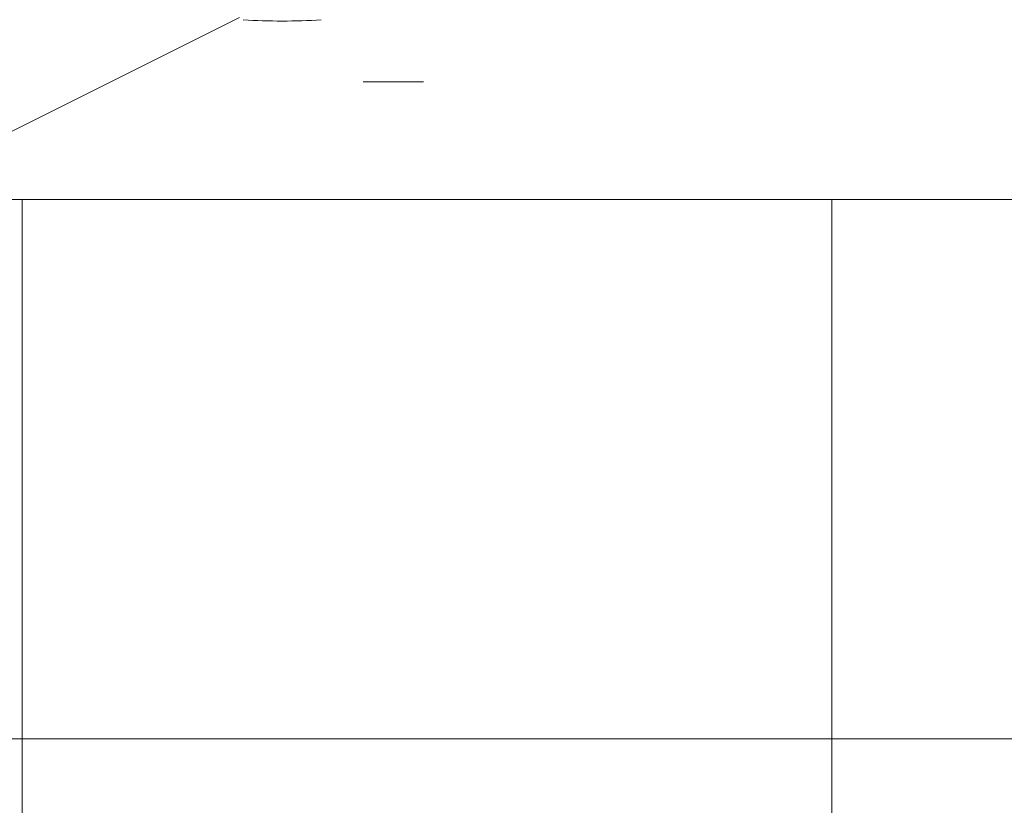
# Model space of a CAD drawing. Header units: millimetres. Extents: x 5980700 to 6194397, y -12939 to 2351883.
# Tile 71 of 124: x 6036475 to 6037022, y -2840 to -2403. Entities that reach past the tile are written whole.
import ezdxf

# ---------------------------------------------------------------- set-up
doc = ezdxf.new("R2010")
doc.units = ezdxf.units.MM
doc.layers.add('A-FLOR-PATT', color=8, linetype='Continuous', lineweight=18)
doc.layers.add('Q-CASE', color=31, linetype='Continuous', lineweight=9)

# ---------------------------------------------------------------- blocks, each defined once
blk = doc.blocks.new('Componentes de gabinete 9 - Componentes de gabinete 10-3871332-PLANTA DE CAIMENTO DE PISOS - TÉRREO')
at = {"layer": 'Q-CASE', "lineweight": 5}
h = blk.add_hatch(dxfattribs=at)
h.set_pattern_fill('FP_32', color=256, style=0, pattern_type=2)
h.set_pattern_definition([(0, (2e-05, -3e-05), (812.8, 203.2), [33.528, -576.072, 33.528, -576.072, -3251.2]), (0, (2e-05, -3e-05), (812.8, 203.2), [-1219.2, 33.528, -1185.672, 33.528, -576.072, -1422.4]), (0, (2e-05, -3e-05), (812.8, 203.2), [-3048, 33.528, -372.872, 33.528, -982.472]), (120, (304.8, 101.6), (-582.3763620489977, 602.3054481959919), [33.52799999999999, -576.0719999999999, 33.52799999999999, -576.0719999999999, -3251.199999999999]), (120, (304.8, 101.6), (-582.3763620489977, 602.3054481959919), [-1219.2, 33.52799999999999, -1185.672, 33.52799999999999, -576.0719999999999, -1422.4]), (120, (304.8, 101.6), (-582.3763620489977, 602.3054481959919), [-3048, 33.52799999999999, -372.8719999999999, 33.52799999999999, -982.4719999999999]), (240, (406.4, 508), (-230.4236379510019, -805.5054481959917), [33.528, -576.072, 33.528, -576.072, -3251.2]), (240, (406.4, 508), (-230.4236379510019, -805.5054481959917), [-1219.2, 33.528, -1185.672, 33.528, -576.072, -1422.4]), (240, (406.4, 508), (-230.4236379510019, -805.5054481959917), [-3048, 33.528, -372.872, 33.528, -982.472])])
h.paths.add_polyline_path([(-1916.627681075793, -2503.341032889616), (-1916.627681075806, -1928.341032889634), (-4090.616646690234, -1928.341032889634), (-4090.616646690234, -2018.841821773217), (-4266.627681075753, -2018.841821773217), (-4266.627681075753, -2503.341032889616), (-2157.504512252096, -2503.341032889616)])
h.paths.add_polyline_path([(-3110.634107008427, -2404.163083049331), (-3167.436296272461, -2399.394518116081), (-3221.157012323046, -2385.38959533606), (-3268.906719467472, -2363.038630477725), (-3308.194852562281, -2333.777107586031), (-3337.907475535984, -2297.861812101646), (-3354.729751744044, -2262.080064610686), (-3360.600275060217, -2223.341032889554), (-3354.729751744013, -2184.602001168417), (-3335.245784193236, -2144.961343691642), (-3308.194852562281, -2112.904958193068), (-3268.906719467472, -2083.643435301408), (-3221.157012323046, -2061.292470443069), (-3167.436296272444, -2047.287547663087), (-3110.634107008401, -2042.518982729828), (-3072.063723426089, -2045.756980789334), (-3073.614829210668, -2014.807732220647), (-3075.889238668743, -2009.253733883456), (-3076.651862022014, -2003.300731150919), (-3075.850939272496, -1997.352760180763), (-3073.29385822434, -1991.492903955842), (-3069.878323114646, -1987.058951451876), (-3065.11199704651, -1983.411764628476), (-3059.56534687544, -1981.119493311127), (-3053.61482921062, -1980.337716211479), (-3047.664311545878, -1981.119493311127), (-3040.81046620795, -1984.412028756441), (-3037.351335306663, -1987.058951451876), (-3033.614829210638, -1991.990953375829), (-3031.378719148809, -1997.352760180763), (-3030.577796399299, -2003.300731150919), (-3031.340419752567, -2009.253733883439), (-3033.614829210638, -2014.807732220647), (-3035.478337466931, -2051.831263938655), (-3033.390313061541, -2052.15085995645), (-3025.61542372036, -2054.643551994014), (-3000.111201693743, -2061.292470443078), (-2952.361494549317, -2083.643435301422), (-2913.073361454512, -2112.904958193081), (-2884.108826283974, -2147.229036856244), (-2866.538462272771, -2184.602001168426), (-2860.667938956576, -2223.341032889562), (-2866.538462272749, -2262.080064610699), (-2884.108826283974, -2299.453028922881), (-2913.073361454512, -2333.777107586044), (-2952.361494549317, -2363.038630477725), (-3000.111201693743, -2385.38959533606), (-3053.831917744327, -2399.394518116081)])
h.paths.add_polyline_path([(-2291.627681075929, -2404.16308304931), (-2348.429870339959, -2399.394518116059), (-2402.150586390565, -2385.38959533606), (-2451.939830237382, -2361.51959800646), (-2489.188426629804, -2333.777107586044), (-2518.152961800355, -2299.453028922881), (-2535.72332581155, -2262.080064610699), (-2541.593849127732, -2223.341032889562), (-2535.72332581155, -2184.602001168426), (-2518.152961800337, -2147.229036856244), (-2489.188426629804, -2112.904958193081), (-2449.90029353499, -2083.643435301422), (-2402.150586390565, -2061.292470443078), (-2348.42987034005, -2047.287547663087), (-2310.16307827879, -2044.075036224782), (-2311.627681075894, -2014.807732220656), (-2313.90209053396, -2009.253733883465), (-2314.664713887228, -2003.300731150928), (-2313.863791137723, -1997.352760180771), (-2311.306710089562, -1991.492903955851), (-2304.722171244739, -1984.634033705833), (-2303.124848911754, -1983.411764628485), (-2297.578198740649, -1981.119493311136), (-2291.627681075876, -1980.337716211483), (-2285.677163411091, -1981.119493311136), (-2280.130513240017, -1983.411764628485), (-2275.364187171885, -1987.058951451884), (-2271.62768107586, -1991.990953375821), (-2269.353271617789, -1997.637186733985), (-2268.590648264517, -2003.300731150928), (-2269.353271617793, -2009.253733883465), (-2271.62768107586, -2014.807732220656), (-2271.948652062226, -2044.171044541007), (-2234.825491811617, -2047.287547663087), (-2181.104775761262, -2061.292470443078), (-2133.355068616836, -2083.643435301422), (-2094.066935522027, -2112.904958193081), (-2065.102400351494, -2147.229036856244), (-2047.532036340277, -2184.60200116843), (-2041.661513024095, -2223.341032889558), (-2047.532036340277, -2262.080064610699), (-2065.102400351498, -2299.453028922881), (-2094.066935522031, -2333.777107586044), (-2133.355068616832, -2363.038630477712), (-2181.104775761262, -2385.389595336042), (-2234.825491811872, -2399.394518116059)])
h.paths.add_polyline_path([(-3853.614829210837, -2404.163083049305), (-3910.417018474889, -2399.394518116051), (-3964.137734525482, -2385.389595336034), (-4011.887441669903, -2363.038630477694), (-4055.841707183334, -2329.142378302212), (-4081.97028659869, -2296.553628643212), (-4098.118636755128, -2260.765137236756), (-4103.580997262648, -2223.341032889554), (-4097.710473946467, -2184.602001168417), (-4080.14010993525, -2147.229036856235), (-4051.175574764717, -2112.904958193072), (-4011.887441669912, -2083.643435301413), (-3964.137734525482, -2061.292470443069), (-3910.417018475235, -2047.287547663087), (-3872.19667104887, -2043.171977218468), (-3873.614829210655, -2014.807732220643), (-3875.889238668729, -2009.253733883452), (-3876.651862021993, -2003.300731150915), (-3875.850939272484, -1997.352760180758), (-3873.293858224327, -1991.492903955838), (-3868.415851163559, -1985.939869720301), (-3865.111997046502, -1983.411764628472), (-3859.565346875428, -1981.119493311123), (-3853.61482921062, -1980.337716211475), (-3847.664311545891, -1981.119493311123), (-3842.117661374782, -1983.411764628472), (-3837.351335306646, -1987.058951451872), (-3833.614829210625, -1991.990953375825), (-3831.378719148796, -1997.352760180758), (-3830.577796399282, -2003.300731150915), (-3831.340419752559, -2009.253733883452), (-3833.614829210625, -2014.807732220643), (-3833.935800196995, -2044.171044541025), (-3796.812639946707, -2047.287547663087), (-3743.091923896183, -2061.292470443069), (-3695.342216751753, -2083.643435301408), (-3651.387951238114, -2117.539687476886), (-3625.259371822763, -2150.128437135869), (-3609.111021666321, -2185.91692854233), (-3603.648661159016, -2223.341032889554), (-3609.519184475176, -2262.080064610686), (-3629.681102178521, -2302.524118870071), (-3656.054083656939, -2333.777107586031), (-3695.342216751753, -2363.038630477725), (-3743.091923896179, -2385.38959533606), (-3796.812639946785, -2399.394518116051), (-3847.738132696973, -2403.669732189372)])
h = blk.add_hatch(dxfattribs=at)
h.set_pattern_fill('FP_33', color=256, style=0, pattern_type=2)
h.set_pattern_definition([(216.87, (635, 1587.5), (4762.494328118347, 3175.008507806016), [793.75, -7143.75]), (206.565, (1587.5, 1111.25), (-1587.501456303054, -1587.499067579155), [1774.879, -1774.879]), (198.435, (1587.5, 317.5), (-3174.997452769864, -1587.50290376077), [1004.024, -4016.092])])
h.paths.add_polyline_path([(-1916.627681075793, -2503.341032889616), (-1916.627681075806, -1928.341032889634), (-4090.616646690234, -1928.341032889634), (-4090.616646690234, -2018.841821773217), (-4266.627681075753, -2018.841821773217), (-4266.627681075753, -2503.341032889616), (-2157.504512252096, -2503.341032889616)])
h.paths.add_polyline_path([(-3110.634107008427, -2404.163083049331), (-3167.436296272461, -2399.394518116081), (-3221.157012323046, -2385.38959533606), (-3268.906719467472, -2363.038630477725), (-3308.194852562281, -2333.777107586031), (-3337.907475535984, -2297.861812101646), (-3354.729751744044, -2262.080064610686), (-3360.600275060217, -2223.341032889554), (-3354.729751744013, -2184.602001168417), (-3335.245784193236, -2144.961343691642), (-3308.194852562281, -2112.904958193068), (-3268.906719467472, -2083.643435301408), (-3221.157012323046, -2061.292470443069), (-3167.436296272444, -2047.287547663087), (-3110.634107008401, -2042.518982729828), (-3072.063723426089, -2045.756980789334), (-3073.614829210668, -2014.807732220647), (-3075.889238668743, -2009.253733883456), (-3076.651862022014, -2003.300731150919), (-3075.850939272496, -1997.352760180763), (-3073.29385822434, -1991.492903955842), (-3069.878323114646, -1987.058951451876), (-3065.11199704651, -1983.411764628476), (-3059.56534687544, -1981.119493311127), (-3053.61482921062, -1980.337716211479), (-3047.664311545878, -1981.119493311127), (-3040.81046620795, -1984.412028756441), (-3037.351335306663, -1987.058951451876), (-3033.614829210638, -1991.990953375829), (-3031.378719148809, -1997.352760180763), (-3030.577796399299, -2003.300731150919), (-3031.340419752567, -2009.253733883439), (-3033.614829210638, -2014.807732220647), (-3035.478337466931, -2051.831263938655), (-3033.390313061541, -2052.15085995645), (-3025.61542372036, -2054.643551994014), (-3000.111201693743, -2061.292470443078), (-2952.361494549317, -2083.643435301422), (-2913.073361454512, -2112.904958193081), (-2884.108826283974, -2147.229036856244), (-2866.538462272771, -2184.602001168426), (-2860.667938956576, -2223.341032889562), (-2866.538462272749, -2262.080064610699), (-2884.108826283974, -2299.453028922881), (-2913.073361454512, -2333.777107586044), (-2952.361494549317, -2363.038630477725), (-3000.111201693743, -2385.38959533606), (-3053.831917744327, -2399.394518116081)])
h.paths.add_polyline_path([(-2291.627681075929, -2404.16308304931), (-2348.429870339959, -2399.394518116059), (-2402.150586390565, -2385.38959533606), (-2451.939830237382, -2361.51959800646), (-2489.188426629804, -2333.777107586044), (-2518.152961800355, -2299.453028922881), (-2535.72332581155, -2262.080064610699), (-2541.593849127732, -2223.341032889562), (-2535.72332581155, -2184.602001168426), (-2518.152961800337, -2147.229036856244), (-2489.188426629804, -2112.904958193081), (-2449.90029353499, -2083.643435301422), (-2402.150586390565, -2061.292470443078), (-2348.42987034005, -2047.287547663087), (-2310.16307827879, -2044.075036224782), (-2311.627681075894, -2014.807732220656), (-2313.90209053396, -2009.253733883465), (-2314.664713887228, -2003.300731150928), (-2313.863791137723, -1997.352760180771), (-2311.306710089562, -1991.492903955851), (-2304.722171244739, -1984.634033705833), (-2303.124848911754, -1983.411764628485), (-2297.578198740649, -1981.119493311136), (-2291.627681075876, -1980.337716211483), (-2285.677163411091, -1981.119493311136), (-2280.130513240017, -1983.411764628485), (-2275.364187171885, -1987.058951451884), (-2271.62768107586, -1991.990953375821), (-2269.353271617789, -1997.637186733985), (-2268.590648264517, -2003.300731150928), (-2269.353271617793, -2009.253733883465), (-2271.62768107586, -2014.807732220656), (-2271.948652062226, -2044.171044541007), (-2234.825491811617, -2047.287547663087), (-2181.104775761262, -2061.292470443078), (-2133.355068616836, -2083.643435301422), (-2094.066935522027, -2112.904958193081), (-2065.102400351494, -2147.229036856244), (-2047.532036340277, -2184.60200116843), (-2041.661513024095, -2223.341032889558), (-2047.532036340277, -2262.080064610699), (-2065.102400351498, -2299.453028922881), (-2094.066935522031, -2333.777107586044), (-2133.355068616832, -2363.038630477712), (-2181.104775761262, -2385.389595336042), (-2234.825491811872, -2399.394518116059)])
h.paths.add_polyline_path([(-3853.614829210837, -2404.163083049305), (-3910.417018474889, -2399.394518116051), (-3964.137734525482, -2385.389595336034), (-4011.887441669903, -2363.038630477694), (-4055.841707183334, -2329.142378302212), (-4081.97028659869, -2296.553628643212), (-4098.118636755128, -2260.765137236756), (-4103.580997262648, -2223.341032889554), (-4097.710473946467, -2184.602001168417), (-4080.14010993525, -2147.229036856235), (-4051.175574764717, -2112.904958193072), (-4011.887441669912, -2083.643435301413), (-3964.137734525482, -2061.292470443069), (-3910.417018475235, -2047.287547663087), (-3872.19667104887, -2043.171977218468), (-3873.614829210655, -2014.807732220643), (-3875.889238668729, -2009.253733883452), (-3876.651862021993, -2003.300731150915), (-3875.850939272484, -1997.352760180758), (-3873.293858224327, -1991.492903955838), (-3868.415851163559, -1985.939869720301), (-3865.111997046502, -1983.411764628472), (-3859.565346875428, -1981.119493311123), (-3853.61482921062, -1980.337716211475), (-3847.664311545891, -1981.119493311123), (-3842.117661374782, -1983.411764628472), (-3837.351335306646, -1987.058951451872), (-3833.614829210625, -1991.990953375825), (-3831.378719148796, -1997.352760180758), (-3830.577796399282, -2003.300731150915), (-3831.340419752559, -2009.253733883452), (-3833.614829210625, -2014.807732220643), (-3833.935800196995, -2044.171044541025), (-3796.812639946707, -2047.287547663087), (-3743.091923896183, -2061.292470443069), (-3695.342216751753, -2083.643435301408), (-3651.387951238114, -2117.539687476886), (-3625.259371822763, -2150.128437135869), (-3609.111021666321, -2185.91692854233), (-3603.648661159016, -2223.341032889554), (-3609.519184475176, -2262.080064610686), (-3629.681102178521, -2302.524118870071), (-3656.054083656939, -2333.777107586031), (-3695.342216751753, -2363.038630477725), (-3743.091923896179, -2385.38959533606), (-3796.812639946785, -2399.394518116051), (-3847.738132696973, -2403.669732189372)])
at = {"layer": 'Q-CASE', "color": 133, "lineweight": 5}
blk.add_line((-4266.627681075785, -2503.341032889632), (-1916.627681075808, -2503.341032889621), dxfattribs=at)
blk.add_open_spline([(-3831.908395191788, -2403.473544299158), (-3839.124997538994, -2403.932436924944), (-3853.614829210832, -2404.393729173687), (-3868.10466088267, -2403.932436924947), (-3875.32126322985, -2403.473544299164)], degree=3, dxfattribs=at)
blk = doc.blocks.new('BE-PMSa-MOD-ARQ-CONEXAODOFUTURO-EX-000-R_rvt-1-PLANTA DE CAIMENTO DE PISOS - TÉRREO')
at = {"layer": 'A-FLOR-PATT', "lineweight": 5}
h = blk.add_hatch(dxfattribs=at)
h.set_pattern_fill('FP_19', color=71, style=0, pattern_type=2)
h.set_pattern_definition([(0, (1076.385, -4153.340999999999), (0, 450), []), (90, (1076.385, -4153.340999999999), (-450, 2.755455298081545e-14), [])])
h.paths.add_polyline_path([(-1408.117406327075, -6885.841005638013), (-1448.117406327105, -6885.841005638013), (-1448.117406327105, -6165.841005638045), (-1458.117406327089, -6165.841005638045), (-1458.117406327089, -6154.841005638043), (-1478.122472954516, -6154.841005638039), (-1478.122472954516, -6265.841005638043), (-1497.12247295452, -6265.841005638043), (-1497.12247295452, -6135.841005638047), (-1458.117406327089, -6135.841005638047), (-1458.117406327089, -6125.841005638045), (-1448.117406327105, -6125.841005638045), (-1448.117406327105, -6085.84100563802), (-1408.117406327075, -6085.84100563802), (-1408.117406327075, -6125.841005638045), (-1398.117406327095, -6125.841005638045), (-1398.117406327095, -6135.841005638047), (-1359.11233969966, -6135.841005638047), (-1359.11233969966, -6265.841005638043), (-1378.112339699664, -6265.841005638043), (-1379.117406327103, -6154.841005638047), (-1398.117406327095, -6154.841005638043), (-1398.117406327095, -6165.841005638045), (-1408.117406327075, -6165.841005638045), (-1408.117406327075, -6804.748590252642)])
h.paths.add_polyline_path([(-422.2840729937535, -6885.841005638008), (-462.2840729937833, -6885.841005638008), (-462.2840729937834, -6165.841005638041), (-472.284072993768, -6165.841005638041), (-472.284072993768, -6154.841005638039), (-492.2891396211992, -6154.841005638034), (-492.2891396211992, -6265.841005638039), (-511.2891396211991, -6265.841005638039), (-511.2891396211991, -6135.841005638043), (-472.284072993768, -6135.841005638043), (-472.284072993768, -6125.841005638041), (-462.2840729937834, -6125.841005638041), (-462.2840729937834, -6085.841005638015), (-422.2840729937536, -6085.841005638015), (-422.2840729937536, -6125.841005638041), (-412.2840729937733, -6125.841005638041), (-412.2840729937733, -6135.841005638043), (-373.2790063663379, -6135.841005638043), (-373.2790063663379, -6265.841005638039), (-392.2790063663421, -6265.841005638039), (-393.2840729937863, -6154.841005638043), (-412.2840729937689, -6154.841005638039), (-412.2840729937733, -6165.841005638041), (-422.2840729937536, -6165.841005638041), (-422.2840729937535, -6804.748590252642)])
h.paths.add_polyline_path([(563.5492603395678, -6885.841005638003), (523.5492603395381, -6885.841005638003), (523.5492603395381, -6165.841005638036), (513.5492603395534, -6165.841005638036), (513.5492603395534, -6154.84100563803), (493.5441937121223, -6154.841005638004), (493.5441937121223, -6265.841005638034), (474.5441937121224, -6265.841005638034), (474.5441937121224, -6135.841005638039), (513.5492603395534, -6135.841005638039), (513.5492603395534, -6125.841005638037), (523.5492603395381, -6125.841005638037), (523.5492603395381, -6085.841005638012), (563.5492603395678, -6085.841005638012), (563.5492603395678, -6125.841005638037), (573.5492603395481, -6125.841005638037), (573.5492603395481, -6135.841005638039), (612.5543269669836, -6135.841005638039), (612.5543269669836, -6265.841005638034), (593.5543269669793, -6265.841005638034), (592.5492603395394, -6154.841005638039), (573.5492603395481, -6154.841005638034), (573.5492603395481, -6165.841005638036), (563.5492603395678, -6165.841005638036), (563.5492603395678, -6804.748590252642)])
h.paths.add_polyline_path([(1549.382593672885, -6885.841005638), (1509.382593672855, -6885.841005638), (1509.382593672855, -6165.841005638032), (1499.38259367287, -6165.841005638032), (1499.38259367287, -6154.841005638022), (1479.377527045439, -6154.841005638), (1479.377527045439, -6265.84100563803), (1460.377527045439, -6265.84100563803), (1460.377527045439, -6135.841005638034), (1499.38259367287, -6135.841005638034), (1499.38259367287, -6125.841005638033), (1509.382593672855, -6125.841005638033), (1509.382593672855, -6085.841005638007), (1549.382593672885, -6085.841005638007), (1549.382593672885, -6125.841005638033), (1559.382593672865, -6125.841005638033), (1559.382593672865, -6135.841005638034), (1598.387660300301, -6135.841005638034), (1598.387660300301, -6265.84100563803), (1579.387660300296, -6265.84100563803), (1578.382593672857, -6154.841005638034), (1559.382593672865, -6154.84100563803), (1559.382593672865, -6165.841005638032), (1549.382593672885, -6165.841005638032), (1549.382593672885, -6839.505983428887)])
h.paths.add_polyline_path([(-3379.784072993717, -6885.841005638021), (-3419.784072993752, -6885.841005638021), (-3419.784072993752, -6165.841005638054), (-3429.784072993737, -6165.841005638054), (-3429.784072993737, -6154.841005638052), (-3449.789139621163, -6154.841005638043), (-3449.789139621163, -6265.841005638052), (-3468.789139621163, -6265.841005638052), (-3468.789139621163, -6135.841005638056), (-3429.784072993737, -6135.841005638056), (-3429.784072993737, -6125.841005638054), (-3419.784072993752, -6125.841005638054), (-3419.784072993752, -6085.841005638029), (-3379.784072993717, -6085.841005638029), (-3379.784072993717, -6125.841005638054), (-3369.784072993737, -6125.841005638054), (-3369.784072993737, -6135.841005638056), (-3330.779006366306, -6135.841005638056), (-3330.779006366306, -6265.841005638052), (-3349.779006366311, -6265.841005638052), (-3350.784072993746, -6154.841005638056), (-3369.784072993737, -6154.841005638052), (-3369.784072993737, -6165.841005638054), (-3379.784072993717, -6165.841005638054), (-3379.784072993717, -6804.748590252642)])
h.paths.add_polyline_path([(-2393.950739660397, -6885.841005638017), (-2433.950739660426, -6885.841005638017), (-2433.950739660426, -6165.841005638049), (-2443.950739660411, -6165.841005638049), (-2443.950739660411, -6154.841005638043), (-2463.955806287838, -6154.841005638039), (-2463.955806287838, -6265.841005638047), (-2482.955806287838, -6265.841005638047), (-2482.955806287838, -6135.841005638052), (-2443.950739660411, -6135.841005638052), (-2443.950739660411, -6125.84100563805), (-2433.950739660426, -6125.84100563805), (-2433.950739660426, -6085.841005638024), (-2393.950739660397, -6085.841005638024), (-2393.950739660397, -6125.84100563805), (-2383.950739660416, -6125.84100563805), (-2383.950739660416, -6135.841005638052), (-2344.945673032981, -6135.841005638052), (-2344.945673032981, -6265.841005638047), (-2363.945673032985, -6265.841005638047), (-2364.950739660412, -6154.841005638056), (-2383.950739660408, -6154.841005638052), (-2383.950739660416, -6165.841005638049), (-2393.950739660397, -6165.841005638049), (-2393.950739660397, -6804.748590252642)])
h.paths.add_polyline_path([(-1633.586260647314, -8187.825683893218), (-1326.11487301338, -8187.825683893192), (-1326.11487301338, -6915.841005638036), (-1408.117406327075, -6915.841005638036), (-1408.117406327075, -6885.841005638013), (-1222.284072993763, -6885.841005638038), (-1222.284072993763, -6915.841005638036), (-1296.11487301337, -6915.841005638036), (-1296.11487301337, -8187.825683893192), (-340.281539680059, -8187.825683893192), (-340.281539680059, -6915.841005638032), (-422.2840729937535, -6915.841005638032), (-422.2840729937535, -6885.841005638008), (-236.4507396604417, -6885.841005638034), (-236.4507396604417, -6915.841005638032), (-310.281539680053, -6915.841005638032), (-310.2815396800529, -8187.825683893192), (645.5517936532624, -8187.825683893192), (645.5517936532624, -6915.841005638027), (563.5492603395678, -6915.841005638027), (563.5492603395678, -6885.841005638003), (749.3825936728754, -6885.84100563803), (749.3825936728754, -6915.841005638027), (675.5517936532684, -6915.841005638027), (675.5517936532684, -8187.825683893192), (1631.385126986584, -8187.825683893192), (1631.385126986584, -6915.841005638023), (1549.382593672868, -6915.841005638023), (1549.382593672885, -6885.841005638), (1876.385126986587, -6885.841005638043), (1876.385126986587, -5160.841005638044), (1819.382593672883, -5160.84100563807), (1819.382593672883, -5130.841005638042), (1876.385126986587, -5130.841005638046), (1876.385126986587, -3880.841005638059), (1437.385126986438, -3880.841005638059), (1436.385126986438, -3898.231985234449), (1424.554938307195, -3898.231985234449), (1424.554938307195, -3931.218364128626), (1419.460598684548, -3931.218364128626), (1419.460598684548, -3946.925911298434), (1413.385126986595, -3946.925911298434), (1413.385126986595, -3958.858886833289), (1444.385126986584, -3958.858886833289), (1444.385126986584, -3970.828505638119), (1370.385126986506, -3970.828505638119), (1370.385126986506, -3958.948636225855), (1401.385126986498, -3958.858886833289), (1401.385126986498, -3946.925911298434), (1395.309655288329, -3946.925911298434), (1395.309655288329, -3931.218364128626), (1390.215315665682, -3931.218364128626), (1390.215315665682, -3898.231985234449), (1377.385126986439, -3897.231985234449), (1377.385126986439, -3880.841005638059), (938.3851269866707, -3880.841005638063), (938.385126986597, -5130.841005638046), (1019.382593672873, -5130.841005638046), (1019.382593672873, -5160.841005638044), (816.3825936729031, -5160.84100563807), (816.3825936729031, -5130.841005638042), (908.3851269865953, -5130.841005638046), (908.3851269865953, -3880.841005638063), (469.3851269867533, -3880.841005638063), (468.3851269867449, -3898.231985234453), (456.554938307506, -3898.231985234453), (456.554938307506, -3931.21836412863), (451.4605986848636, -3931.21836412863), (451.4605986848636, -3946.925911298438), (445.3851269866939, -3946.925911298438), (445.3851269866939, -3958.948636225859), (476.3851269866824, -3958.948636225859), (476.3851269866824, -3970.828505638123), (402.3851269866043, -3970.828505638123), (402.3851269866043, -3958.858886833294), (433.3851269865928, -3958.858886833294), (433.3851269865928, -3946.925911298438), (427.3096552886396, -3946.925911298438), (427.3096552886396, -3931.21836412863), (422.2153156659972, -3931.21836412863), (422.2153156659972, -3898.231985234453), (409.3851269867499, -3897.231985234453), (409.3851269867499, -3880.841005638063), (-29.61487301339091, -3880.841005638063), (-29.61487301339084, -5130.841005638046), (16.38259367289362, -5130.841005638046), (16.38259367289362, -5160.841005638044), (-116.6174063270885, -5160.84100563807), (-116.6174063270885, -5130.841005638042), (-59.61487301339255, -5130.841005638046), (-59.61487301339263, -3880.841005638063), (-498.6148730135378, -3880.841005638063), (-499.6148730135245, -3898.231985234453), (-511.4450616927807, -3898.231985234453), (-511.4450616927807, -3931.21836412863), (-516.5394013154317, -3931.21836412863), (-516.5394013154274, -3946.925911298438), (-522.6148730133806, -3946.925911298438), (-522.6148730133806, -3958.858886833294), (-491.6148730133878, -3958.858886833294), (-491.6148730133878, -3970.828505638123), (-565.614873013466, -3970.828505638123), (-565.614873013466, -3958.948636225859), (-534.6148730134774, -3958.858886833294), (-534.6148730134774, -3946.925911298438), (-540.6903447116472, -3946.925911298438), (-540.6903447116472, -3931.21836412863), (-545.7846843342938, -3931.21836412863), (-545.7846843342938, -3898.231985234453), (-558.6148730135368, -3897.231985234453), (-558.6148730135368, -3880.841005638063), (-997.6148730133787, -3880.841005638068), (-997.6148730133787, -5130.841005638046), (-916.6174063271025, -5130.841005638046), (-916.6174063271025, -5160.841005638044), (-1084.617406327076, -5160.84100563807), (-1084.617406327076, -5130.841005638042), (-1027.61487301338, -5130.841005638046), (-1027.614873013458, -3880.841005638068), (-1466.614873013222, -3880.841005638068), (-1467.614873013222, -3898.231985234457), (-1479.44506169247, -3898.231985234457), (-1479.44506169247, -3931.218364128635), (-1484.539401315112, -3931.218364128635), (-1484.539401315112, -3946.925911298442), (-1490.614873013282, -3946.925911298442), (-1490.614873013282, -3958.948636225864), (-1459.614873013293, -3958.948636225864), (-1459.614873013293, -3970.828505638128), (-1533.614873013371, -3970.828505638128), (-1533.614873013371, -3958.858886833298), (-1502.614873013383, -3958.858886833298), (-1502.614873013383, -3946.925911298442), (-1508.690344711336, -3946.925911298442), (-1508.690344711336, -3931.218364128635), (-1513.784684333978, -3931.218364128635), (-1513.784684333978, -3898.231985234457), (-1526.614873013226, -3897.231985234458), (-1526.614873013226, -3880.841005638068), (-1965.614873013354, -3880.841005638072), (-1965.614873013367, -5130.841005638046), (-1884.61740632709, -5130.841005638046), (-1884.61740632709, -5160.841005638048), (-2052.617406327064, -5160.84100563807), (-2052.617406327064, -5130.841005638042), (-1995.614873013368, -5130.841005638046), (-1995.614873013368, -3880.841005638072), (-2434.614873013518, -3880.841005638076), (-2435.614873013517, -3898.231985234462), (-2447.445061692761, -3898.231985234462), (-2447.445061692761, -3931.218364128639), (-2452.539401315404, -3931.218364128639), (-2452.539401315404, -3946.925911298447), (-2458.614873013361, -3946.925911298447), (-2458.614873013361, -3958.858886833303), (-2427.614873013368, -3958.858886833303), (-2427.614873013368, -3970.828505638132), (-2501.614873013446, -3970.828505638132), (-2501.614873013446, -3958.948636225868), (-2470.614873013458, -3958.858886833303), (-2470.614873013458, -3946.925911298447), (-2476.690344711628, -3946.925911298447), (-2476.690344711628, -3931.218364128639), (-2481.78468433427, -3931.218364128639), (-2481.78468433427, -3898.231985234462), (-2494.614873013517, -3897.231985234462), (-2494.614873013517, -3880.841005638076), (-2933.614873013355, -3880.841005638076), (-2933.614873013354, -5130.841005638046), (-2852.617406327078, -5130.841005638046), (-2852.617406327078, -5160.841005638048), (-2963.614873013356, -5160.841005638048), (-2963.614873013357, -3730.841005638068), (-273.614873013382, -3730.841005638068), (-273.6148730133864, -1905.841005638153), (-333.6148730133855, -1905.841005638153), (-333.6148730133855, -1920.841005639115), (-403.6148730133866, -1920.841005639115), (-403.6148730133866, -1905.841005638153), (-413.6148730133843, -1905.841005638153), (-413.6148730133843, -2645.841005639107), (-403.614873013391, -2645.841005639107), (-403.614873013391, -2656.841005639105), (-383.6098063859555, -2656.841005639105), (-383.6098063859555, -2545.841005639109), (-364.6098063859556, -2545.841005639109), (-364.6098063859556, -2675.841005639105), (-403.614873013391, -2675.841005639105), (-403.614873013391, -2685.841005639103), (-413.6148730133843, -2685.841005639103), (-413.6148730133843, -2725.841005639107), (-443.614873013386, -2725.841005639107), (-443.614873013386, -2685.841005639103), (-453.6148730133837, -2685.841005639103), (-453.6148730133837, -2675.841005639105), (-492.6199396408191, -2675.841005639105), (-492.6199396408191, -2545.841005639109), (-473.6199396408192, -2545.841005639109), (-472.6148730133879, -2656.841005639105), (-453.6148730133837, -2656.841005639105), (-453.6148730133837, -2645.841005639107), (-443.614873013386, -2645.841005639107), (-443.614873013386, -1905.841005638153), (-1243.614873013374, -1905.841005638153), (-1243.614873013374, -1920.841005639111), (-1313.614873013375, -1920.841005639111), (-1313.614873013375, -1905.841005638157), (-1861.627696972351, -1905.841005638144), (-1861.627696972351, -2730.841005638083), (-1891.627696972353, -2730.841005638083), (-1891.627696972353, -2503.341005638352), (-4291.627696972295, -2503.34100563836), (-4291.627696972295, -3602.841794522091), (-4115.616662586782, -3602.841794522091), (-4115.616662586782, -3918.841794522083), (-4291.627696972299, -3918.841794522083), (-4291.62769697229, -6885.841005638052), (-4179.784072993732, -6885.841005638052), (-4179.784072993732, -6915.841005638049), (-4291.62769697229, -6915.841005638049), (-4291.62769697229, -8187.825683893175), (-3297.781539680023, -8187.825683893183), (-3297.781539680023, -6915.841005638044), (-3379.784072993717, -6915.841005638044), (-3379.784072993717, -6885.841005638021), (-3193.950739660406, -6885.841005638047), (-3193.950739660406, -6915.841005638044), (-3267.781539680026, -6915.841005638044), (-3267.781539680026, -8187.825683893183), (-2311.948206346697, -8187.825683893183), (-2311.948206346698, -6915.84100563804), (-2393.950739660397, -6915.84100563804), (-2393.950739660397, -6885.841005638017), (-2208.117406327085, -6885.841005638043), (-2208.117406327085, -6915.84100563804), (-2281.948206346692, -6915.84100563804), (-2281.948206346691, -8187.825683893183), (-1634.040783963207, -8187.825683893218)])
h.paths.add_polyline_path([(1081.283969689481, -8177.824964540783), (974.2429165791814, -8177.757752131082), (969.89444838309, -8176.62737626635), (962.5990053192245, -8171.491896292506), (958.4892938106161, -8163.573126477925), (957.9528572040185, -8159.112278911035), (958.3458896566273, -8046.283814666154), (960.307945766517, -8039.866218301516), (963.7283128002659, -8032.919235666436), (963.7283128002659, -7942.145418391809), (961.4375489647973, -7935.578149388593), (960.4463710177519, -7926.6496358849), (961.5940795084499, -7650.620109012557), (964.0656786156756, -7630.220274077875), (974.8299487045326, -7602.120334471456), (992.0949357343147, -7577.474922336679), (1014.827323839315, -7557.759074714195), (1044.094972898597, -7543.599703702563), (1071.00633885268, -7537.47041637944), (1104.593384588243, -7534.802663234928), (1150.72110646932, -7533.999939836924), (1177.139309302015, -7534.536061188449), (1217.145192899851, -7537.754905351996), (1245.244404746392, -7544.159408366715), (1272.081338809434, -7557.769795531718), (1294.810519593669, -7577.489024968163), (1312.071615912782, -7602.136909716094), (1322.831558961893, -7630.238285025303), (1326.446371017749, -7660.111296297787), (1325.461348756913, -7935.551189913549), (1322.756520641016, -7944.035336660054), (1322.75652064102, -8032.919235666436), (1327.175489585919, -8039.484241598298), (1328.701960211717, -8047.249322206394), (1328.191987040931, -8166.732035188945), (1324.318356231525, -8173.441360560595), (1317.609030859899, -8177.314991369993), (1313.735400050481, -8177.824964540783)])
h.paths.add_polyline_path([(327.9020667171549, -8177.824964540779), (-11.59041675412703, -8177.757752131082), (-15.938884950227, -8176.627376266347), (-23.23432801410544, -8171.491896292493), (-27.34403952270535, -8163.573126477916), (-27.88047612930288, -8159.11227891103), (-27.48744367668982, -8046.283814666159), (-25.52538756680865, -8039.866218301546), (-22.10502053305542, -8032.919235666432), (-22.10502053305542, -7942.145418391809), (-24.39578436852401, -7935.578149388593), (-25.38696231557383, -7926.649635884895), (-24.23925382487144, -7650.620109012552), (-21.76765471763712, -7630.220274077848), (-11.00338462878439, -7602.120334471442), (6.261602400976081, -7577.474922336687), (28.99399050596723, -7557.759074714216), (58.26163956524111, -7543.599703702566), (85.1730055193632, -7537.470416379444), (118.760051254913, -7534.802663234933), (164.8877731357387, -7533.999939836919), (197.9780157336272, -7535.04143530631), (231.3118595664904, -7537.754905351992), (259.4110714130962, -7544.159408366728), (286.2480054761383, -7557.769795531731), (308.9771862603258, -7577.48902496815), (326.2382825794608, -7602.136909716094), (336.9982256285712, -7630.238285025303), (340.613037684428, -7660.111296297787), (339.6280154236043, -7935.551189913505), (336.9231873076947, -7944.035336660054), (336.923187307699, -8032.919235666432), (341.3421562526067, -8039.484241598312), (342.8686268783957, -8047.249322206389), (342.3586537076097, -8166.73203518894), (338.4850228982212, -8173.441360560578), (331.7756975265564, -8177.314991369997)])
h.paths.add_polyline_path([(-992.9312666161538, -8177.824964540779), (-1001.772218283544, -8176.627376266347), (-1009.067661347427, -8171.491896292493), (-1013.177372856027, -8163.573126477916), (-1013.713809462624, -8159.11227891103), (-1013.320777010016, -8046.283814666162), (-1011.358720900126, -8039.866218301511), (-1007.938353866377, -8032.919235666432), (-1007.938353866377, -7942.145418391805), (-1010.229117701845, -7935.57814938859), (-1011.220295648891, -7926.649635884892), (-1010.072587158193, -7650.620109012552), (-1007.600988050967, -7630.22027407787), (-996.8367179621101, -7602.120334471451), (-979.5717309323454, -7577.474922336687), (-956.8393428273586, -7557.75907471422), (-927.5716937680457, -7543.599703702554), (-900.6603278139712, -7537.470416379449), (-867.0732820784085, -7534.802663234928), (-820.9455601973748, -7533.999939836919), (-794.5273573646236, -7534.536061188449), (-754.5214737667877, -7537.754905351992), (-726.4222619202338, -7544.159408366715), (-699.5853278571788, -7557.769795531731), (-676.8561470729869, -7577.489024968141), (-659.5950507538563, -7602.136909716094), (-648.8351077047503, -7630.238285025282), (-645.2202956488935, -7660.111296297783), (-646.2053179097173, -7935.55118991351), (-648.9101460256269, -7944.035336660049), (-648.9101460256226, -8032.919235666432), (-644.4911770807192, -8039.484241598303), (-642.9647064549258, -8047.249322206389), (-643.4746796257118, -8166.73203518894), (-647.3483104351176, -8173.441360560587), (-654.0576358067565, -8177.314991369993), (-661.1148590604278, -8177.824964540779), (-979.7632562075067, -8177.824964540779)])
h.paths.add_polyline_path([(-1863.06921016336, -8177.824964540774), (-1973.078744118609, -8177.757752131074), (-1977.427212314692, -8176.627376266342), (-1984.722655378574, -8171.491896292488), (-1988.832366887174, -8163.573126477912), (-1989.368803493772, -8159.112278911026), (-1988.975771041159, -8046.283814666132), (-1987.013714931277, -8039.866218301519), (-1983.593347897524, -8032.919235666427), (-1983.593347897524, -7942.145418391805), (-1985.884111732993, -7935.578149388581), (-1986.875289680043, -7926.649635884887), (-1985.72758118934, -7650.620109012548), (-1983.255982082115, -7630.22027407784), (-1972.491711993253, -7602.120334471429), (-1955.226724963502, -7577.474922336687), (-1932.494336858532, -7557.75907471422), (-1903.22668779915, -7543.599703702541), (-1876.315321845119, -7537.470416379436), (-1842.728276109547, -7534.802663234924), (-1796.60055422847, -7533.999939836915), (-1770.182351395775, -7534.53606118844), (-1730.176467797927, -7537.754905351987), (-1702.077255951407, -7544.159408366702), (-1675.240321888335, -7557.769795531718), (-1652.511141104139, -7577.489024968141), (-1635.250044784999, -7602.136909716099), (-1624.449879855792, -7630.570680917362), (-1620.875289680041, -7660.111296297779), (-1621.860311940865, -7935.551189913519), (-1624.565140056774, -7944.035336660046), (-1624.56514005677, -8032.919235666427), (-1620.146171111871, -8039.484241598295), (-1618.619700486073, -8047.249322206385), (-1619.129673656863, -8166.732035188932), (-1623.003304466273, -8173.441360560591), (-1629.712629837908, -8177.314991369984), (-1633.586260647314, -8177.824964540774)])
h.paths.add_polyline_path([(-2619.419593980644, -8177.82496454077), (-2958.912077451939, -8177.75775213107), (-2963.260545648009, -8176.627376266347), (-2970.555988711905, -8171.491896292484), (-2974.665700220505, -8163.573126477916), (-2975.202136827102, -8159.112278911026), (-2974.809104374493, -8046.283814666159), (-2972.847048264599, -8039.866218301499), (-2969.426681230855, -8032.919235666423), (-2969.426681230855, -7942.145418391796), (-2971.717445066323, -7935.578149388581), (-2972.708623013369, -7926.343502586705), (-2971.56091452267, -7650.620109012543), (-2969.089315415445, -7630.220274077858), (-2958.325045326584, -7602.120334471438), (-2941.060058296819, -7577.474922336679), (-2918.327670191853, -7557.759074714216), (-2889.060021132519, -7543.599703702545), (-2862.148655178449, -7537.470416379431), (-2828.561609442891, -7534.802663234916), (-2782.4338875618, -7533.999939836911), (-2756.015684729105, -7534.536061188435), (-2716.009801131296, -7537.754905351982), (-2687.910589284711, -7544.159408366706), (-2661.073655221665, -7557.769795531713), (-2638.344474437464, -7577.489024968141), (-2621.08337811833, -7602.136909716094), (-2610.323435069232, -7630.23828502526), (-2606.708623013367, -7660.111296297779), (-2607.693645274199, -7935.551189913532), (-2610.398473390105, -7944.035336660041), (-2610.3984733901, -8032.919235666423), (-2605.979504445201, -8039.48424159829), (-2604.453033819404, -8047.24932220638), (-2604.963006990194, -8166.732035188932), (-2608.836637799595, -8173.441360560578), (-2615.545963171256, -8177.314991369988)])
h.paths.add_polyline_path([(-3630.1498973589, -8105.84028628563), (-3969.023528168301, -8105.330313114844), (-3975.732853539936, -8101.456682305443), (-3979.606484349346, -8094.747356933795), (-3980.116457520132, -8090.87372612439), (-3980.116457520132, -7975.264643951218), (-3978.589986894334, -7967.499563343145), (-3974.171017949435, -7960.934557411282), (-3974.171017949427, -7871.338078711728), (-3976.875846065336, -7863.56651165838), (-3977.860868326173, -7854.637361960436), (-3976.712378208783, -7578.635430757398), (-3974.171017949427, -7558.057631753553), (-3963.48611322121, -7530.152231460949), (-3944.369171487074, -7503.894264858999), (-3919.652445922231, -7483.835936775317), (-3896.658902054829, -7472.174730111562), (-3866.537949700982, -7465.428494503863), (-3828.55380661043, -7462.551382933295), (-3781.621430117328, -7462.015261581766), (-3756.007881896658, -7462.817984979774), (-3721.171753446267, -7465.770227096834), (-3693.081068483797, -7472.168114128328), (-3666.241821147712, -7485.77439645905), (-3643.509433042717, -7505.490244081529), (-3626.244446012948, -7530.135656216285), (-3615.142810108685, -7561.020111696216), (-3611.858645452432, -7588.126618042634), (-3612.852046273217, -7863.593471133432), (-3615.142810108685, -7872.075620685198), (-3615.142810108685, -7962.107780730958), (-3611.722443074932, -7967.881540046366), (-3609.760386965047, -7974.299136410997), (-3609.367354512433, -7980.998444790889), (-3609.903791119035, -8091.58844822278), (-3614.013502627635, -8099.507218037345), (-3621.308945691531, -8104.642698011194), (-3625.657413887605, -8105.77307387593)])
h.paths.add_polyline_path([(-2052.617406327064, -5960.841005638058), (-2092.617406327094, -5960.841005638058), (-2092.617406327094, -5920.841005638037), (-2102.617406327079, -5920.841005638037), (-2102.617406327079, -5910.841005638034), (-2141.62247295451, -5910.841005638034), (-2141.62247295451, -5780.841005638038), (-2122.62247295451, -5780.841005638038), (-2121.61740632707, -5891.841005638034), (-2102.617406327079, -5891.841005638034), (-2102.617406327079, -5880.841005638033), (-2092.617406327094, -5880.841005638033), (-2092.617406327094, -5160.84100563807), (-2052.617406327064, -5160.84100563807), (-2052.617406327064, -5880.841005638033), (-2042.61740632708, -5880.841005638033), (-2042.61740632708, -5891.841005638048), (-2022.612339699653, -5891.84100563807), (-2022.612339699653, -5780.841005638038), (-2003.612339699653, -5780.841005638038), (-2003.612339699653, -5910.841005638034), (-2042.61740632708, -5910.841005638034), (-2042.61740632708, -5920.841005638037), (-2052.617406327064, -5920.841005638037)])
h.paths.add_polyline_path([(-116.6174063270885, -5960.841005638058), (-156.6174063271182, -5960.841005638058), (-156.6174063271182, -5920.841005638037), (-166.6174063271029, -5920.841005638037), (-166.6174063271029, -5910.841005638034), (-205.6224729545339, -5910.841005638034), (-205.622472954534, -5780.841005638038), (-186.6224729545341, -5780.841005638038), (-185.6174063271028, -5891.841005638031), (-166.6174063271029, -5891.841005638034), (-166.6174063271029, -5880.841005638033), (-156.6174063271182, -5880.841005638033), (-156.6174063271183, -5160.84100563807), (-116.6174063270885, -5160.84100563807), (-116.6174063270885, -5880.841005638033), (-106.6174063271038, -5880.841005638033), (-106.6174063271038, -5891.841005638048), (-86.61233969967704, -5891.84100563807), (-86.61233969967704, -5780.841005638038), (-67.61233969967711, -5780.841005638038), (-67.61233969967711, -5910.841005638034), (-106.6174063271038, -5910.841005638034), (-106.6174063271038, -5920.841005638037), (-116.6174063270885, -5920.841005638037)])
h.paths.add_polyline_path([(776.3825936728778, -5960.841005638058), (776.3825936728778, -5920.841005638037), (766.382593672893, -5920.841005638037), (766.382593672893, -5910.841005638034), (727.3775270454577, -5910.841005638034), (727.3775270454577, -5780.841005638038), (746.3775270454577, -5780.841005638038), (747.3825936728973, -5891.841005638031), (766.382593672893, -5891.841005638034), (766.382593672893, -5880.841005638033), (776.3825936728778, -5880.841005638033), (776.3825936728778, -5160.84100563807), (816.3825936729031, -5160.84100563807), (816.3825936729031, -5880.841005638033), (826.3825936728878, -5880.841005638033), (826.3825936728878, -5891.841005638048), (846.3876603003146, -5891.84100563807), (846.3876603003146, -5780.841005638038), (865.3876603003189, -5780.841005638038), (865.3876603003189, -5910.841005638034), (826.3825936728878, -5910.841005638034), (826.3825936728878, -5920.841005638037), (816.3825936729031, -5920.841005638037), (816.3825936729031, -5960.841005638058)])
h.paths.add_polyline_path([(1819.382593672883, -5960.841005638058), (1779.382593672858, -5960.841005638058), (1779.382593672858, -5920.841005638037), (1769.382593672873, -5920.841005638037), (1769.382593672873, -5910.841005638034), (1730.377527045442, -5910.841005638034), (1730.377527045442, -5780.841005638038), (1749.377527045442, -5780.841005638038), (1750.382593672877, -5891.841005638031), (1769.382593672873, -5891.841005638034), (1769.382593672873, -5880.841005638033), (1779.382593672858, -5880.841005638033), (1779.382593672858, -5160.84100563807), (1819.382593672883, -5160.84100563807), (1819.382593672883, -5880.841005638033), (1829.382593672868, -5880.841005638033), (1829.382593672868, -5891.841005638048), (1849.387660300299, -5891.84100563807), (1849.387660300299, -5780.841005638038), (1868.387660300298, -5780.841005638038), (1868.387660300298, -5910.841005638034), (1829.382593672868, -5910.841005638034), (1829.382593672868, -5920.841005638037), (1819.382593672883, -5920.841005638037)])
h.paths.add_polyline_path([(-1084.617406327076, -5960.841005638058), (-1124.617406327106, -5960.841005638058), (-1124.617406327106, -5920.841005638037), (-1134.617406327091, -5920.841005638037), (-1134.617406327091, -5910.841005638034), (-1173.622472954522, -5910.841005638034), (-1173.622472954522, -5780.841005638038), (-1154.622472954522, -5780.841005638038), (-1153.617406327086, -5891.841005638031), (-1134.617406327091, -5891.841005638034), (-1134.617406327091, -5880.841005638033), (-1124.617406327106, -5880.841005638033), (-1124.617406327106, -5160.84100563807), (-1084.617406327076, -5160.84100563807), (-1084.617406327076, -5880.841005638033), (-1074.617406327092, -5880.841005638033), (-1074.617406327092, -5891.841005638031), (-1054.612339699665, -5891.841005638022), (-1054.612339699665, -5780.841005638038), (-1035.612339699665, -5780.841005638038), (-1035.612339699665, -5910.841005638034), (-1074.617406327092, -5910.841005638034), (-1074.617406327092, -5920.841005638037), (-1084.617406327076, -5920.841005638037)])
h.paths.add_polyline_path([(-3110.634122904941, -2404.163055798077), (-3089.559253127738, -2402.354946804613), (-3132.171954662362, -2402.354946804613)])
h.paths.add_polyline_path([(-2291.627696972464, -2404.163055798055), (-2270.089865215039, -2402.35494680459), (-2313.165528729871, -2402.35494680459)])
h.paths.add_polyline_path([(-3853.61484510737, -2404.163055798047), (-3832.077013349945, -2402.354946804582), (-3875.152676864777, -2402.354946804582)])
h.paths.add_polyline_path([(-3142.339160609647, -2401.501406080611), (-3183.55053015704, -2395.193534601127), (-3167.436312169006, -2399.394490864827)])
h.paths.add_polyline_path([(-2323.332734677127, -2401.501406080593), (-2364.544104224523, -2395.193534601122), (-2348.429886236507, -2399.394490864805)])
h.paths.add_polyline_path([(-3885.319882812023, -2401.501406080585), (-3924.116436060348, -2395.82307415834), (-3910.41703437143, -2399.394490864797)])
h.paths.add_polyline_path([(-3078.929085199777, -2401.501406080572), (-3053.233014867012, -2399.238353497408), (-3040.810482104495, -2395.666917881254), (-3078.059864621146, -2401.36836192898)])
h.paths.add_polyline_path([(-2259.922659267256, -2401.50140608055), (-2234.825507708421, -2399.394490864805), (-2218.711289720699, -2395.193534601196), (-2246.15749904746, -2399.394490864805)])
h.paths.add_polyline_path([(-3821.909807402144, -2401.501406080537), (-3790.606665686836, -2397.776597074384), (-3791.218334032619, -2396.803725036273), (-3808.144647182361, -2399.394490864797)])
h.paths.add_polyline_path([(-3195.652806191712, -2392.038486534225), (-3231.517499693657, -2380.53997742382), (-3221.157028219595, -2385.389568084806)])
h.paths.add_polyline_path([(-2376.646380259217, -2392.038486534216), (-2412.511073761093, -2380.539977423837), (-2402.150602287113, -2385.389568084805)])
h.paths.add_polyline_path([(-3938.633528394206, -2392.038486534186), (-3974.498221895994, -2380.539977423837), (-3964.137750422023, -2385.38956808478)])
h.paths.add_polyline_path([(-3025.615439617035, -2392.038486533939), (-3000.111217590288, -2385.389568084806), (-2989.750746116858, -2380.539977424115), (-3004.87697517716, -2385.389568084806)])
h.paths.add_polyline_path([(-3768.596161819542, -2392.038486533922), (-3743.091939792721, -2385.389568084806), (-3732.731468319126, -2380.539977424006), (-3747.857697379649, -2385.389568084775)])
h.paths.add_polyline_path([(-2206.609013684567, -2392.038486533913), (-2181.104791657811, -2385.389568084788), (-2170.744320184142, -2380.539977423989), (-2185.870549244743, -2385.389568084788)])
h.paths.add_polyline_path([(-2155.670651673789, -2373.484205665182), (-2133.355084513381, -2363.038603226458), (-2133.355084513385, -2361.809115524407), (-2135.705106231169, -2363.038603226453)])
h.paths.add_polyline_path([(-3717.6577998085, -2373.484205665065), (-3695.342232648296, -2363.038603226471), (-3695.342232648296, -2361.809115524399), (-3697.69225436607, -2363.038603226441)])
h.paths.add_polyline_path([(-2974.677077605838, -2373.484205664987), (-2952.361510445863, -2363.038603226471), (-2952.361510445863, -2361.809115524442), (-2954.711532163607, -2363.038603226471)])
h.paths.add_polyline_path([(-2866.444849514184, -2185.219820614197), (-2866.538478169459, -2184.601973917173), (-2866.538478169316, -2185.01231778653)])
h.paths.add_polyline_path([(-2047.43842358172, -2185.219820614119), (-2047.532052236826, -2184.601973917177), (-2047.532052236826, -2185.012317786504)])
h.paths.add_polyline_path([(-3609.42557171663, -2185.219820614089), (-3609.519200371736, -2184.601973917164), (-3609.519200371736, -2185.012317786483)])
h.paths.add_polyline_path([(-2883.407863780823, -2148.720022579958), (-2884.10884218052, -2147.229009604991), (-2884.10884218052, -2147.845730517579)])
h.paths.add_polyline_path([(-3626.38858598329, -2148.720022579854), (-3629.681118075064, -2144.157919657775), (-3627.089564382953, -2147.845730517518)])
h.paths.add_polyline_path([(-2064.401437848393, -2148.720022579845), (-2065.102416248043, -2147.229009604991), (-2065.102416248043, -2147.845730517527)])
h.paths.add_polyline_path([(-2910.729698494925, -2115.682279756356), (-2913.073377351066, -2112.904930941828), (-2913.073377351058, -2113.807924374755)])
h.paths.add_polyline_path([(-2091.723272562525, -2115.682279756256), (-2094.066951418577, -2112.904930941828), (-2094.066951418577, -2113.80792437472)])
h.paths.add_polyline_path([(-3653.710420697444, -2115.682279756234), (-3656.054099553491, -2112.904930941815), (-3656.054099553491, -2113.807924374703)])
h.paths.add_polyline_path([(-2946.813568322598, -2087.775475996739), (-2952.361510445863, -2083.643408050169), (-2952.361510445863, -2084.872895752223)])
h.paths.add_polyline_path([(-3689.794290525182, -2087.775475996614), (-3695.342232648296, -2083.643408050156), (-3695.342232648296, -2084.872895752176)])
h.paths.add_polyline_path([(-2127.807142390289, -2087.775475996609), (-2133.355084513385, -2083.643408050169), (-2133.355084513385, -2084.87289575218)])
h.paths.add_polyline_path([(-2412.511073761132, -2066.142033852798), (-2376.64638025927, -2054.643524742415), (-2402.150602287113, -2061.292443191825)])
h.paths.add_polyline_path([(-3974.498221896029, -2066.142033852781), (-3938.633528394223, -2054.643524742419), (-3964.137750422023, -2061.292443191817)])
h.paths.add_polyline_path([(-3231.517499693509, -2066.142033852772), (-3195.652806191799, -2054.64352474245), (-3221.15702821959, -2061.292443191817)])
h.paths.add_polyline_path([(-2989.750746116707, -2066.142033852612), (-3000.111217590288, -2061.292443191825), (-3025.615439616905, -2054.643524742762), (-3000.111217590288, -2062.820383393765)])
h.paths.add_polyline_path([(-2170.744320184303, -2066.142033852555), (-2181.104791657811, -2061.292443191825), (-2206.609013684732, -2054.643524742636), (-2181.104791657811, -2062.82038339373)])
h.paths.add_polyline_path([(-3732.731468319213, -2066.142033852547), (-3743.091939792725, -2061.292443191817), (-3768.59616181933, -2054.643524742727), (-3743.091939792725, -2062.820383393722)])
h.paths.add_polyline_path([(-3926.531252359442, -2051.488476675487), (-3885.319882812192, -2045.180605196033), (-3910.417034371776, -2047.287520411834), (-3924.116436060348, -2050.858937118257)])
h.paths.add_polyline_path([(-2364.544104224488, -2051.488476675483), (-2323.332734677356, -2045.180605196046), (-2348.429886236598, -2047.287520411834)])
h.paths.add_polyline_path([(-3183.55053015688, -2051.488476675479), (-3142.33916060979, -2045.180605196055), (-3167.436312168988, -2047.287520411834)])
h.paths.add_polyline_path([(-2218.711289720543, -2051.48847667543), (-2234.614845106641, -2047.342439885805), (-2234.614845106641, -2049.054255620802)])
h.paths.add_polyline_path([(-3780.698437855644, -2051.4884766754), (-3796.812655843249, -2047.287520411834), (-3808.144647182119, -2047.287520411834), (-3796.812655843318, -2049.022011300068)])
h.paths.add_polyline_path([(-3072.614845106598, -2046.147071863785), (-3073.293874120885, -2045.653683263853), (-3073.293874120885, -2046.043138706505)])
h.paths.add_polyline_path([(-3089.096291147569, -2044.327064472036), (-3110.634122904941, -2042.518955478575), (-3132.171954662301, -2044.327064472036), (-3110.634122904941, -2044.327064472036)])
h.paths.add_polyline_path([(-3872.614845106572, -2044.327064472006), (-3873.293874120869, -2044.171017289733), (-3873.293874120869, -2044.327064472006)])
at = {"layer": 'Q-CASE', "color": 250, "lineweight": 5}
blk.add_blockref('Componentes de gabinete 9 - Componentes de gabinete 10-3871332-PLANTA DE CAIMENTO DE PISOS - TÉRREO', (-1.589655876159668e-05, 2.72512435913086e-05), dxfattribs=at)

msp = doc.modelspace()

# ---------------------------------------------------------------- block references
at = {"lineweight": 5}
msp.add_blockref('BE-PMSa-MOD-ARQ-CONEXAODOFUTURO-EX-000-R_rvt-1-PLANTA DE CAIMENTO DE PISOS - TÉRREO', (6040474.816446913, 0), dxfattribs=at)

doc.saveas('drawing.dxf')
